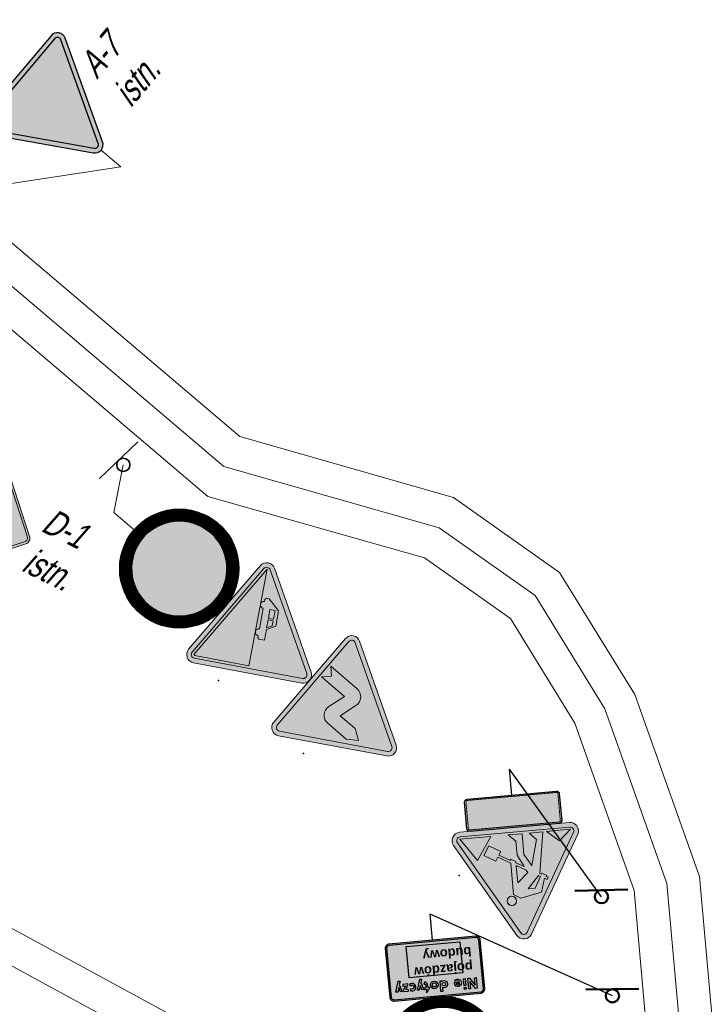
# Model space of a CAD drawing. Header units: metres. Extents: x 7599202 to 7605200, y 5484926 to 5487717.
# Tile 11 of 19: x 7603559 to 7603663, y 5485439 to 5485588. Entities that reach past the tile are written whole.
import ezdxf
from ezdxf.lldxf.tags import DXFTag

# ---------------------------------------------------------------- set-up
doc = ezdxf.new("R2010")
doc.units = ezdxf.units.M
doc.header["$MEASUREMENT"] = 0
doc.layers.get('0').update_dxf_attribs({"linetype": 'CONTINUOUS', "lineweight": 18})
for name, color, linetype, lineweight in [('0O', 7, 'CONTINUOUS', 18), ('0P', 7, 'CONTINUOUS', 35), ('1', 7, 'CONTINUOUS', 18)]:
    doc.layers.add(name, color=color, linetype=linetype, lineweight=lineweight)
doc.layers.add('_0', color=7, linetype='CONTINUOUS')
doc.layers.add('Znaki', color=7, linetype='CONTINUOUS')
doc.styles.add('ARIAL', font='ARIAL.TTF')
doc.styles.get("Standard").update_dxf_attribs({"font": 'IC-isocp.shx', "width": 0.75, "oblique": 15})
tags = doc.linetypes.add('DASHDOT', pattern=[1, 0.5, -0.25, 0, -0.25]).pattern_tags.tags
tags[10:11] = [DXFTag(74, 4), DXFTag(75, 0), DXFTag(340, '0'), DXFTag(46, 1.0), DXFTag(50, 0.0), DXFTag(44, 0.0), DXFTag(45, 0.0)]
tags[8:9] = [DXFTag(74, 4), DXFTag(75, 0), DXFTag(340, '0'), DXFTag(46, 1.0), DXFTag(50, 0.0), DXFTag(44, 0.0), DXFTag(45, 0.0)]
tags[6:7] = [DXFTag(74, 4), DXFTag(75, 0), DXFTag(340, '0'), DXFTag(46, 1.0), DXFTag(50, 0.0), DXFTag(44, 0.0), DXFTag(45, 0.0)]
tags[4:5] = [DXFTag(74, 4), DXFTag(75, 0), DXFTag(340, '0'), DXFTag(46, 1.0), DXFTag(50, 0.0), DXFTag(44, 0.0), DXFTag(45, 0.0)]

# ---------------------------------------------------------------- blocks, each defined once
blk = doc.blocks.new('A014')
h = blk.add_hatch(color=1)
h.dxf.hatch_style = 1
edge = h.paths.add_edge_path()
edge.add_line((-4.159, 0), (4.159, 0))
edge.add_arc((4.159, 0.63), 0.63, 270, 390)
edge.add_line((4.704, 0.945), (0.546, 8.148))
edge.add_arc((0, 7.833), 0.63, 30, 150)
edge.add_line((-0.546, 8.148), (-4.704, 0.945))
edge.add_arc((-4.159, 0.63), 0.63, 150, 270)
edge = h.paths.add_edge_path(flags=16)
edge.add_line((-4.159, 0.35), (4.159, 0.35))
edge.add_arc((4.159, 0.63), 0.28, 270, 390)
edge.add_line((4.401, 0.77), (0.242, 7.973))
edge.add_arc((0, 7.833), 0.28, 30, 150)
edge.add_line((-0.242, 7.973), (-4.401, 0.77))
edge.add_arc((-4.159, 0.63), 0.28, 150, 270)
h = blk.add_hatch(color=2)
h.dxf.hatch_style = 1
edge = h.paths.add_edge_path()
edge.add_line((-4.159, 0.35), (4.159, 0.35))
edge.add_arc((4.159, 0.63), 0.28, 270, 390)
edge.add_line((4.401, 0.77), (0.242, 7.973))
edge.add_arc((0, 7.833), 0.28, 30, 150)
edge.add_line((-0.242, 7.973), (-4.401, 0.77))
edge.add_arc((-4.159, 0.63), 0.28, 150, 270)
h.paths.add_polyline_path([(0.131, 4.2), (0.131, 2.879), (-0.593, 3.287), (-0.687, 3.473)], flags=0)
h.paths.add_polyline_path([(-1.475, 3.783), (-1.616, 3.862), (-1.145, 4.725), (-0.606, 4.725)], flags=0)
edge = h.paths.add_edge_path(flags=16)
edge.add_arc((0.7, 5.512), 0.35, 0, 180)
edge.add_arc((0.7, 5.512), 0.35, 180, 360)
h.paths.add_polyline_path([(0.525, 5.053), (0, 5.381), (-1.597, 5.049), (-1.911, 4.028), (-2.1, 4.134), (-2.186, 3.982), (-2.037, 3.898), (-2.1, 3.833), (-1.742, 3.632), (-1.7, 3.709), (-1.581, 3.641), (-2.1, 0.525), (-1.05, 0.525), (-1.575, 1.05), (-1.05, 2.975), (-0.525, 2.1), (-0.525, 0.525), (0.525, 0.525), (0, 1.05), (0, 2.1), (-0.454, 3.008), (0.131, 2.679), (0.131, 2.578), (0.525, 2.357), (0.525, 2.457), (1.37, 1.982), (1.202, 1.713), (2.072, 1.216), (2.508, 1.913), (1.638, 2.41), (1.463, 2.13), (0.525, 2.658)], flags=16)
h.paths.add_polyline_path([(3.019, 2.231), (1.837, 0.525), (4.2, 0.525)], flags=16)
h.paths.add_polyline_path([(-3.281, 1.312), (-4.2, 0.525), (-2.363, 0.525)], flags=16)
h = blk.add_hatch(color=7)
h.dxf.hatch_style = 1
edge = h.paths.add_edge_path()
edge.add_arc((0.7, 5.512), 0.35, 0, 180)
edge.add_arc((0.7, 5.512), 0.35, 180, 360)
h.paths.add_polyline_path([(0.525, 5.053), (0, 5.381), (-1.597, 5.049), (-1.911, 4.028), (-2.1, 4.134), (-2.186, 3.982), (-2.037, 3.898), (-2.1, 3.833), (-1.742, 3.632), (-1.7, 3.709), (-1.581, 3.641), (-2.1, 0.525), (-1.05, 0.525), (-1.575, 1.05), (-1.05, 2.975), (-0.525, 2.1), (-0.525, 0.525), (0.525, 0.525), (0, 1.05), (0, 2.1), (-0.454, 3.008), (0.131, 2.679), (0.131, 2.578), (0.525, 2.357), (0.525, 2.457), (1.37, 1.982), (1.202, 1.713), (2.072, 1.216), (2.508, 1.913), (1.638, 2.41), (1.463, 2.13), (0.525, 2.658)])
h.paths.add_polyline_path([(3.019, 2.231), (1.837, 0.525), (4.2, 0.525)])
h.paths.add_polyline_path([(-3.281, 1.312), (-4.2, 0.525), (-2.363, 0.525)])
h.paths.add_polyline_path([(-1.475, 3.783), (-1.616, 3.862), (-1.145, 4.725), (-0.606, 4.725)], flags=16)
h.paths.add_polyline_path([(0.131, 4.2), (0.131, 2.879), (-0.593, 3.287), (-0.687, 3.473)], flags=16)
h = blk.add_hatch(color=2)
h.dxf.hatch_style = 1
h.paths.add_polyline_path([(-1.475, 3.783), (-1.616, 3.862), (-1.145, 4.725), (-0.606, 4.725)])
h.paths.add_polyline_path([(0.131, 4.2), (0.131, 2.879), (-0.593, 3.287), (-0.687, 3.473)])
at = {"color": 1, "elevation": 2}
blk.add_lwpolyline([(-4.159, 0), (4.159, 0, 0.57735), (4.704, 0.945), (0.546, 8.148, 0.57735), (-0.546, 8.148), (-4.704, 0.945, 0.57735)], format="xyb", close=True, dxfattribs=at)
at = {"color": 2, "elevation": 2}
for points in [[(-4.159, 0.35), (4.159, 0.35, 0.57735), (4.401, 0.77), (0.242, 7.973, 0.57735), (-0.242, 7.973), (-4.401, 0.77, 0.57735)], [(1.05, 5.512, -1), (0.35, 5.512, -1)]]:
    blk.add_lwpolyline(points, format="xyb", close=True, dxfattribs=at)
at = {"color": 7, "elevation": 2}
for points in [[(-2.037, 3.898), (-2.186, 3.982), (-2.1, 4.134), (-1.911, 4.028), (-1.597, 5.049), (0, 5.381), (0.525, 5.053), (0.525, 2.658), (1.463, 2.13), (1.638, 2.41), (2.508, 1.913), (2.072, 1.216), (1.202, 1.713), (1.37, 1.982), (0.525, 2.457), (0.525, 2.357), (0.131, 2.578), (0.131, 2.679), (-0.454, 3.008), (0, 2.1), (0, 1.05), (0.525, 0.525), (-0.525, 0.525), (-0.525, 2.1), (-1.05, 2.975), (-1.575, 1.05), (-1.05, 0.525), (-2.1, 0.525), (-1.581, 3.641), (-1.7, 3.709), (-1.742, 3.632), (-2.1, 3.833)], [(0.525, 5.053), (0, 5.381), (-1.597, 5.049), (-1.911, 4.028), (-2.1, 4.134), (-2.186, 3.982), (-2.037, 3.898), (-2.1, 3.833), (-1.742, 3.632), (-1.7, 3.709), (-1.581, 3.641), (-2.1, 0.525), (-1.05, 0.525), (-1.575, 1.05), (-1.05, 2.975), (-0.525, 2.1), (-0.525, 0.525), (0.525, 0.525), (0, 1.05), (0, 2.1), (-0.454, 3.008), (0.131, 2.679), (0.131, 2.578), (0.525, 2.357), (0.525, 2.457), (1.37, 1.982), (1.202, 1.713), (2.072, 1.216), (2.508, 1.913), (1.638, 2.41), (1.463, 2.13), (0.525, 2.658)], [(-1.475, 3.783), (-0.606, 4.725), (-1.145, 4.725), (-1.616, 3.862)], [(-1.475, 3.783), (-1.616, 3.862), (-1.145, 4.725), (-0.606, 4.725)], [(-0.687, 3.473), (0.131, 4.2), (0.131, 2.879), (-0.593, 3.287)], [(0.131, 4.2), (0.131, 2.879), (-0.593, 3.287), (-0.687, 3.473)], [(1.837, 0.525), (3.019, 2.231), (4.2, 0.525)], [(3.019, 2.231), (1.837, 0.525), (4.2, 0.525)], [(-4.2, 0.525), (-3.281, 1.312), (-2.363, 0.525)], [(-3.281, 1.312), (-4.2, 0.525), (-2.363, 0.525)]]:
    blk.add_lwpolyline(points, close=True, dxfattribs=at)
at = {"color": 2, "elevation": 2}
for points in [[(0, 5.381), (0.525, 5.053), (0.525, 2.658), (1.463, 2.13), (1.638, 2.41), (2.508, 1.913), (2.072, 1.216), (1.202, 1.713), (1.37, 1.982), (0.525, 2.457), (0.525, 2.357), (0.131, 2.578), (0.131, 2.679), (-0.454, 3.008), (0, 2.1), (0, 1.05), (0.525, 0.525), (-0.525, 0.525), (-0.525, 2.1), (-1.05, 2.975), (-1.575, 1.05), (-1.05, 0.525), (-2.1, 0.525), (-1.581, 3.641), (-1.7, 3.709), (-1.742, 3.632), (-2.1, 3.833), (-2.037, 3.898), (-2.186, 3.982), (-2.1, 4.134), (-1.911, 4.028), (-1.597, 5.049)], [(-0.606, 4.725), (-1.475, 3.783), (-1.616, 3.862), (-1.145, 4.725)], [(0.131, 4.2), (0.131, 2.879), (-0.593, 3.287), (-0.687, 3.473)], [(3.019, 2.231), (4.2, 0.525), (1.837, 0.525)], [(-3.281, 1.312), (-2.363, 0.525), (-4.2, 0.525)]]:
    blk.add_lwpolyline(points, close=True, dxfattribs=at)
at = {"color": 7, "elevation": 2}
blk.add_lwpolyline([(1.05, 5.512, 1), (0.35, 5.512, 1)], format="xyb", close=True, dxfattribs=at)
at = {"color": 7}
blk.add_circle((0.7, 5.512, 2), 0.35, dxfattribs=at)
blk = doc.blocks.new('A-14')
at = {"layer": '_0'}
blk.add_point((4.5, 3.25, 2), dxfattribs=at)
blk.add_blockref('A014', (0, 0))
blk = doc.blocks.new('A07')
h = blk.add_hatch(color=1)
h.dxf.hatch_style = 1
edge = h.paths.add_edge_path()
edge.add_line((4.159, 8.463), (-4.159, 8.463))
edge.add_arc((-4.159, 7.833), 0.63, 90, 210)
edge.add_line((-4.704, 7.518), (-0.546, 0.315))
edge.add_arc((0, 0.63), 0.63, 210, 330)
edge.add_line((0.546, 0.315), (4.704, 7.518))
edge.add_arc((4.159, 7.833), 0.63, 330, 450)
edge = h.paths.add_edge_path(flags=16)
edge.add_line((4.159, 8.113), (-4.159, 8.113))
edge.add_arc((-4.159, 7.833), 0.28, 90, 210)
edge.add_line((-4.401, 7.693), (-0.242, 0.49))
edge.add_arc((0, 0.63), 0.28, 210, 330)
edge.add_line((0.242, 0.49), (4.401, 7.693))
edge.add_arc((4.159, 7.833), 0.28, 330, 450)
h = blk.add_hatch(color=2)
h.dxf.hatch_style = 1
edge = h.paths.add_edge_path()
edge.add_line((4.159, 8.113), (-4.159, 8.113))
edge.add_arc((-4.159, 7.833), 0.28, 90, 210)
edge.add_line((-4.401, 7.693), (-0.242, 0.49))
edge.add_arc((0, 0.63), 0.28, 210, 330)
edge.add_line((0.242, 0.49), (4.401, 7.693))
edge.add_arc((4.159, 7.833), 0.28, 330, 450)
at = {"color": 1, "elevation": 2}
blk.add_lwpolyline([(4.159, 8.463), (-4.159, 8.463, 0.57735), (-4.704, 7.518), (-0.546, 0.315, 0.57735), (0.546, 0.315), (4.704, 7.518, 0.57735)], format="xyb", close=True, dxfattribs=at)
at = {"color": 2, "elevation": 2}
blk.add_lwpolyline([(4.159, 8.113), (-4.159, 8.113, 0.57735), (-4.401, 7.693), (-0.242, 0.49, 0.57735), (0.242, 0.49), (4.401, 7.693, 0.57735)], format="xyb", close=True, dxfattribs=at)
blk = doc.blocks.new('A03')
h = blk.add_hatch(color=1)
edge = h.paths.add_edge_path()
edge.add_line((-4.159, 0), (4.159, 0))
edge.add_arc((4.159, 0.63), 0.63, 270, 390)
edge.add_line((4.704, 0.945), (0.546, 8.148))
edge.add_arc((0, 7.833), 0.63, 30, 150)
edge.add_line((-0.546, 8.148), (-4.704, 0.945))
edge.add_arc((-4.159, 0.63), 0.63, 150, 270)
edge = h.paths.add_edge_path(flags=16)
edge.add_line((-4.159, 0.35), (4.159, 0.35))
edge.add_arc((4.159, 0.63), 0.28, 270, 390)
edge.add_line((4.401, 0.77), (0.242, 7.973))
edge.add_arc((0, 7.833), 0.28, 30, 150)
edge.add_line((-0.242, 7.973), (-4.401, 0.77))
edge.add_arc((-4.159, 0.63), 0.28, 150, 270)
h = blk.add_hatch(color=2)
h.dxf.hatch_style = 1
edge = h.paths.add_edge_path()
edge.add_line((-4.159, 0.35), (4.159, 0.35))
edge.add_arc((4.159, 0.63), 0.28, 270, 390)
edge.add_line((4.401, 0.77), (0.242, 7.973))
edge.add_arc((0, 7.833), 0.28, 30, 150)
edge.add_line((-0.242, 7.973), (-4.401, 0.77))
edge.add_arc((-4.159, 0.63), 0.28, 150, 270)
edge = h.paths.add_edge_path(flags=16)
edge.add_line((1.575, 4.987), (1.05, 5.775))
edge.add_line((1.05, 5.775), (0.525, 4.987))
edge.add_line((0.525, 4.987), (0.525, 3.5))
edge.add_line((0.525, 3.5), (-0.824, 3.904))
edge.add_arc((-1.05, 3.15), 0.787, 73.31346, 180)
edge.add_line((-1.837, 3.15), (-1.837, 0.525))
edge.add_line((-1.837, 0.525), (-1.312, 1.05))
edge.add_line((-1.312, 1.05), (-0.787, 0.525))
edge.add_line((-0.787, 0.525), (-0.787, 2.8))
edge.add_line((-0.787, 2.8), (0.561, 2.396))
edge.add_arc((0.788, 3.15), 0.787, 253.31346, 360)
edge.add_line((1.575, 3.15), (1.575, 4.987))
h = blk.add_hatch(color=7)
h.dxf.hatch_style = 1
edge = h.paths.add_edge_path()
edge.add_line((1.575, 4.987), (1.05, 5.775))
edge.add_line((1.05, 5.775), (0.525, 4.987))
edge.add_line((0.525, 4.987), (0.525, 3.5))
edge.add_line((0.525, 3.5), (-0.824, 3.904))
edge.add_arc((-1.05, 3.15), 0.787, 73.31346, 180)
edge.add_line((-1.837, 3.15), (-1.837, 0.525))
edge.add_line((-1.837, 0.525), (-1.312, 1.05))
edge.add_line((-1.312, 1.05), (-0.787, 0.525))
edge.add_line((-0.787, 0.525), (-0.787, 2.8))
edge.add_line((-0.787, 2.8), (0.561, 2.396))
edge.add_arc((0.788, 3.15), 0.787, 253.31346, 360)
edge.add_line((1.575, 3.15), (1.575, 4.987))
at = {"color": 1, "elevation": 2}
blk.add_lwpolyline([(-4.159, 0), (4.159, 0, 0.57735), (4.704, 0.945), (0.546, 8.148, 0.57735), (-0.546, 8.148), (-4.704, 0.945, 0.57735)], format="xyb", close=True, dxfattribs=at)
at = {"color": 2, "elevation": 2}
for points in [[(-4.159, 0.35), (4.159, 0.35, 0.57735), (4.401, 0.77), (0.242, 7.973, 0.57735), (-0.242, 7.973), (-4.401, 0.77, 0.57735)], [(0.525, 4.987), (1.05, 5.775), (1.575, 4.987), (1.575, 3.15, -0.502327), (0.561, 2.396), (-0.787, 2.8), (-0.787, 0.525), (-1.312, 1.05), (-1.837, 0.525), (-1.837, 3.15, -0.502327), (-0.824, 3.904), (0.525, 3.5)]]:
    blk.add_lwpolyline(points, format="xyb", close=True, dxfattribs=at)
at = {"color": 7, "elevation": 2}
for points in [[(-1.312, 1.05), (-0.787, 0.525), (-0.787, 2.8), (0.561, 2.396, 0.502327), (1.575, 3.15), (1.575, 4.987), (1.05, 5.775), (0.525, 4.987), (0.525, 3.5), (-0.824, 3.904, 0.502327), (-1.837, 3.15), (-1.837, 0.525)], [(1.575, 4.987), (1.05, 5.775), (0.525, 4.987), (0.525, 3.5), (-0.824, 3.904, 0.502327), (-1.837, 3.15), (-1.837, 0.525), (-1.312, 1.05), (-0.787, 0.525), (-0.787, 2.8), (0.561, 2.396, 0.502327), (1.575, 3.15)]]:
    blk.add_lwpolyline(points, format="xyb", close=True, dxfattribs=at)
blk = doc.blocks.new('A-3')
at = {"layer": '_0'}
blk.add_point((4.5, 3.25, 2), dxfattribs=at)
at = {"color": 7}
blk.add_blockref('A03', (0, 0), dxfattribs=at)
blk = doc.blocks.new('A023')
h = blk.add_hatch(color=1)
h.dxf.hatch_style = 1
edge = h.paths.add_edge_path()
edge.add_line((-4.159, 0), (4.159, 0))
edge.add_arc((4.159, 0.63), 0.63, 270, 390)
edge.add_line((4.704, 0.945), (0.546, 8.148))
edge.add_arc((0, 7.833), 0.63, 30, 150)
edge.add_line((-0.546, 8.148), (-4.704, 0.945))
edge.add_arc((-4.159, 0.63), 0.63, 150, 270)
edge = h.paths.add_edge_path(flags=16)
edge.add_line((-4.159, 0.35), (4.159, 0.35))
edge.add_arc((4.159, 0.63), 0.28, 270, 390)
edge.add_line((4.401, 0.77), (0.242, 7.973))
edge.add_arc((0, 7.833), 0.28, 30, 150)
edge.add_line((-0.242, 7.973), (-4.401, 0.77))
edge.add_arc((-4.159, 0.63), 0.28, 150, 270)
h = blk.add_hatch(color=2)
h.dxf.hatch_style = 1
edge = h.paths.add_edge_path()
edge.add_line((-4.159, 0.35), (4.159, 0.35))
edge.add_arc((4.159, 0.63), 0.28, 270, 390)
edge.add_line((4.401, 0.77), (0.242, 7.973))
edge.add_arc((0, 7.833), 0.28, 30, 150)
edge.add_line((-0.242, 7.973), (-4.401, 0.77))
edge.add_arc((-4.159, 0.63), 0.28, 150, 270)
edge = h.paths.add_edge_path(flags=16)
edge.add_line((-2.581, 1.951), (-2.437, 1.913))
edge.add_line((-2.437, 1.913), (-2.302, 1.993))
edge.add_arc((-2.082, 2.137), 0.263, 213.26016, 387.46835)
edge.add_line((-1.849, 2.258), (-0.49, 3.054))
edge.add_arc((-0.263, 3.187), 0.262, 210.36425, 390.36425)
edge.add_line((-0.037, 3.32), (0.099, 3.399))
edge.add_line((0.099, 3.399), (0.137, 3.543))
edge.add_line((0.137, 3.543), (-0.075, 3.905))
edge.add_line((-0.075, 3.905), (-0.787, 3.488))
edge.add_line((-0.787, 3.488), (-1.443, 3.865))
edge.add_line((-1.443, 3.865), (-2.466, 3.266))
edge.add_line((-2.466, 3.266), (-2.687, 2.132))
edge.add_line((-2.687, 2.132), (-2.581, 1.951))
edge = h.paths.add_edge_path(flags=16)
edge.add_line((-4.28, 0.56), (2.14, 4.267))
edge.add_line((2.14, 4.267), (4.219, 0.665))
edge.add_arc((4.159, 0.63), 0.07, -90, 30, ccw=False)
edge.add_line((4.159, 0.56), (-4.28, 0.56))
h = blk.add_hatch(color=7)
h.dxf.hatch_style = 1
edge = h.paths.add_edge_path(flags=17)
edge.add_line((-2.581, 1.951), (-2.437, 1.913))
edge.add_line((-2.437, 1.913), (-2.302, 1.993))
edge.add_arc((-2.082, 2.137), 0.263, 213.26016, 387.46835)
edge.add_line((-1.849, 2.258), (-0.49, 3.054))
edge.add_arc((-0.263, 3.187), 0.262, 210.36425, 390.36425)
edge.add_line((-0.037, 3.32), (0.099, 3.399))
edge.add_line((0.099, 3.399), (0.137, 3.543))
edge.add_line((0.137, 3.543), (-0.075, 3.905))
edge.add_line((-0.075, 3.905), (-0.787, 3.488))
edge.add_line((-0.787, 3.488), (-1.443, 3.865))
edge.add_line((-1.443, 3.865), (-2.466, 3.266))
edge.add_line((-2.466, 3.266), (-2.687, 2.132))
edge.add_line((-2.687, 2.132), (-2.581, 1.951))
edge = h.paths.add_edge_path()
edge.add_line((-4.28, 0.56), (2.14, 4.267))
edge.add_line((2.14, 4.267), (4.219, 0.665))
edge.add_arc((4.159, 0.63), 0.07, -90, 30, ccw=False)
edge.add_line((4.159, 0.56), (-4.28, 0.56))
h.paths.add_polyline_path([(-1.434, 3.109), (-1.633, 3.449), (-1.285, 3.653), (-0.892, 3.427)], flags=16)
h.paths.add_polyline_path([(-1.525, 3.056), (-2.114, 2.711), (-2.313, 3.051), (-1.724, 3.396)], flags=16)
h = blk.add_hatch(color=2)
h.dxf.hatch_style = 1
h.paths.add_polyline_path([(-1.525, 3.056), (-2.114, 2.711), (-2.313, 3.051), (-1.724, 3.396)])
h.paths.add_polyline_path([(-1.434, 3.109), (-1.633, 3.449), (-1.285, 3.653), (-0.892, 3.427)])
at = {"color": 1, "elevation": 2}
blk.add_lwpolyline([(-4.159, 0), (4.159, 0, 0.57735), (4.704, 0.945), (0.546, 8.148, 0.57735), (-0.546, 8.148), (-4.704, 0.945, 0.57735)], format="xyb", close=True, dxfattribs=at)
at = {"color": 2, "elevation": 2}
blk.add_lwpolyline([(-4.159, 0.35), (4.159, 0.35, 0.57735), (4.401, 0.77), (0.242, 7.973, 0.57735), (-0.242, 7.973), (-4.401, 0.77, 0.57735)], format="xyb", close=True, dxfattribs=at)
at = {"color": 7, "elevation": 2}
for points in [[(-4.28, 0.56), (2.14, 4.267), (4.219, 0.665, -0.57735), (4.159, 0.56)], [(-2.581, 1.951), (-2.437, 1.913), (-2.302, 1.993, 0.950692), (-1.849, 2.258), (-0.49, 3.054, 1), (-0.037, 3.32), (0.099, 3.399), (0.137, 3.543), (-0.075, 3.905), (-0.787, 3.488), (-1.443, 3.865), (-2.466, 3.266), (-2.687, 2.132)]]:
    blk.add_lwpolyline(points, format="xyb", close=True, dxfattribs=at)
for points in [[(-1.525, 3.056), (-1.724, 3.396), (-2.313, 3.051), (-2.114, 2.711)], [(-1.525, 3.056), (-2.114, 2.711), (-2.313, 3.051), (-1.724, 3.396)], [(-1.633, 3.449), (-1.434, 3.109), (-0.892, 3.427), (-1.285, 3.653)], [(-1.434, 3.109), (-1.633, 3.449), (-1.285, 3.653), (-0.892, 3.427)]]:
    blk.add_lwpolyline(points, close=True, dxfattribs=at)
at = {"color": 2, "elevation": 2}
for points in [[(-1.724, 3.396), (-1.525, 3.056), (-2.114, 2.711), (-2.313, 3.051)], [(-0.892, 3.427), (-1.434, 3.109), (-1.633, 3.449), (-1.285, 3.653)]]:
    blk.add_lwpolyline(points, close=True, dxfattribs=at)
blk = doc.blocks.new('A-23')
at = {"layer": '_0'}
blk.add_point((4.5, 3.25, 2), dxfattribs=at)
at = {"color": 7}
blk.add_blockref('A023', (0, 0), dxfattribs=at)
blk = doc.blocks.new('D01')
h = blk.add_hatch(color=7)
edge = h.paths.add_edge_path()
edge.add_line((-0.318, 0.132), (-6.046, 5.859))
edge.add_arc((-5.728, 6.178), 0.45, 135, 225, ccw=False)
edge.add_line((-6.046, 6.496), (-0.318, 12.223))
edge.add_arc((0, 11.905), 0.45, 45, 135, ccw=False)
edge.add_line((0.318, 12.223), (6.046, 6.496))
edge.add_arc((5.728, 6.178), 0.45, -45, 45, ccw=False)
edge.add_line((6.046, 5.859), (0.318, 0.132))
edge.add_arc((0, 0.45), 0.45, 225, 315, ccw=False)
edge = h.paths.add_edge_path(flags=16)
edge.add_line((-0.191, 0.259), (-5.918, 5.987))
edge.add_arc((-5.728, 6.178), 0.27, 135, 225, ccw=False)
edge.add_line((-5.918, 6.368), (-0.191, 12.096))
edge.add_arc((0, 11.905), 0.27, 45, 135, ccw=False)
edge.add_line((0.191, 12.096), (5.918, 6.368))
edge.add_arc((5.728, 6.178), 0.27, -45, 45, ccw=False)
edge.add_line((5.918, 5.987), (0.191, 0.259))
edge.add_arc((0, 0.45), 0.27, 225, 315, ccw=False)
h = blk.add_hatch(color=9)
h.dxf.hatch_style = 1
h.paths.add_polyline_path([(0.191, 12.096, 0.414214), (-0.191, 12.096), (-5.918, 6.368, 0.414214), (-5.918, 5.987), (-0.191, 0.259, 0.414214), (0.191, 0.259), (5.918, 5.987, 0.414214), (5.918, 6.368)])
h.paths.add_polyline_path([(3.882, 6.178), (0, 2.296), (-3.882, 6.178), (0, 10.06)], flags=16)
h.paths.add_polyline_path([(3.684, 6.178), (0, 2.494), (-3.684, 6.178), (0, 9.862)], flags=0)
h = blk.add_hatch(color=2)
h.dxf.hatch_style = 1
h.paths.add_polyline_path([(-3.684, 6.178), (0, 2.494), (3.684, 6.178), (0, 9.862)])
at = {"color": 7, "elevation": 2}
for points in [[(-0.318, 0.132), (-6.046, 5.859, -0.414214), (-6.046, 6.496), (-0.318, 12.223, -0.414214), (0.318, 12.223), (6.046, 6.496, -0.414214), (6.046, 5.859), (0.318, 0.132, -0.414214)], [(-0.191, 0.259), (-5.918, 5.987, -0.414214), (-5.918, 6.368), (-0.191, 12.096, -0.414214), (0.191, 12.096), (5.918, 6.368, -0.414214), (5.918, 5.987), (0.191, 0.259, -0.414214)]]:
    blk.add_lwpolyline(points, format="xyb", close=True, dxfattribs=at)
at = {"color": 7, "const_width": 0.045, "elevation": 2}
blk.add_lwpolyline([(0, 2.296), (-3.882, 6.178), (0, 10.06), (3.882, 6.178)], close=True, dxfattribs=at)
at = {"color": 2, "const_width": 0.235, "elevation": 2}
blk.add_lwpolyline([(0, 2.494), (-3.684, 6.178), (0, 9.862), (3.684, 6.178)], close=True, dxfattribs=at)
at = {"invisible_edges": 15}
blk.add_3dface([(0, -0.186, 1), (6.364, 6.178, 1), (0, 12.542, 1), (-6.364, 6.178, 1)], dxfattribs=at)
blk = doc.blocks.new('D-1')
at = {"layer": '_0'}
blk.add_point((7.2, 5.278, 2), dxfattribs=at)
at = {"color": 9}
blk.add_blockref('D01', (0, 0), dxfattribs=at)

msp = doc.modelspace()

# ---------------------------------------------------------------- hatches: boundary and pattern name
at = {"layer": 'Znaki'}
for color, points in [(9, [(7603578.61, 5485499.26, 1), (7603588.03, 5485510.15, 1)]), (2, [(7603626.62, 5485469.45), (7603626.98, 5485465.41, 0.414214), (7603627.21, 5485465.22), (7603640.68, 5485466.42, 0.414214), (7603640.87, 5485466.65), (7603640.51, 5485470.7, 0.414214), (7603640.28, 5485470.89), (7603626.81, 5485469.68, 0.414214)]), (9, [(7603626.13, 5485443.62), (7603625.69, 5485448.34), (7603617.59, 5485447.59), (7603618.03, 5485442.87)])]:
    msp.add_hatch(color=color, dxfattribs=at).paths.add_polyline_path(points)
h = msp.add_hatch(color=7, dxfattribs=at)
h.paths.add_polyline_path([(7603626.41, 5485469.43), (7603626.77, 5485465.39, 0.414214), (7603627.23, 5485465.01), (7603640.7, 5485466.21, 0.414214), (7603641.08, 5485466.67), (7603640.72, 5485470.71, 0.414214), (7603640.26, 5485471.09), (7603626.79, 5485469.89, 0.414214)])
h.paths.add_polyline_path([(7603626.62, 5485469.45), (7603626.98, 5485465.41, 0.414214), (7603627.21, 5485465.22), (7603640.68, 5485466.42, 0.414214), (7603640.87, 5485466.65), (7603640.51, 5485470.7, 0.414214), (7603640.28, 5485470.89), (7603626.81, 5485469.68, 0.414214)], flags=16)
h = msp.add_hatch(color=7, dxfattribs=at)
h.paths.add_polyline_path([(7603628.77, 5485448.65, 0.414214), (7603628.12, 5485449.19), (7603614.98, 5485447.97, 0.414214), (7603614.44, 5485447.32), (7603615.12, 5485439.91, 0.414214), (7603615.77, 5485439.37), (7603628.92, 5485440.59, 0.414214), (7603629.46, 5485441.24)])
h.paths.add_polyline_path([(7603629.26, 5485441.22, -0.414214), (7603628.9, 5485440.78), (7603615.76, 5485439.57, -0.414214), (7603615.32, 5485439.93), (7603614.63, 5485447.34, -0.414214), (7603615, 5485447.77), (7603628.14, 5485448.99, -0.414214), (7603628.57, 5485448.63)], flags=16)
h.paths.add_polyline_path([(7603628.18, 5485442.93), (7603628.33, 5485441.31), (7603628.06, 5485441.29), (7603627.22, 5485442.34), (7603627.32, 5485441.22), (7603627.05, 5485441.2), (7603626.9, 5485442.81), (7603627.17, 5485442.83), (7603628.02, 5485441.78), (7603627.91, 5485442.9)], flags=0)
h.paths.add_polyline_path([(7603626.5, 5485442.77), (7603626.6, 5485441.7), (7603626.33, 5485441.67), (7603626.23, 5485442.75)], flags=0)
h.paths.add_polyline_path([(7603623.46, 5485445.41), (7603623.27, 5485444.4), (7603623.67, 5485444.01), (7603623.6, 5485443.59), (7603622.85, 5485443.72), (7603622.89, 5485443.93), (7603623.43, 5485443.84), (7603623.44, 5485443.94), (7603623.04, 5485444.33), (7603623.14, 5485444.81), (7603620.84, 5485444.6), (7603620.79, 5485444.39), (7603621.39, 5485444.23), (7603621.41, 5485443.91), (7603619.87, 5485443.77), (7603620.5, 5485444.47), (7603620.59, 5485444.44), (7603620.62, 5485444.58), (7603620.24, 5485445.11, -2.894566), (7603620.84, 5485446.7), (7603620.86, 5485446.7, -0.68555), (7603621.47, 5485446.85, -0.160816), (7603621.53, 5485446.64, -0.072051), (7603621.52, 5485446.55), (7603623.25, 5485445.41), (7603623.27, 5485445.51, -25.084304)], flags=0)
h.paths.add_polyline_path([(7603623.5, 5485445.62), (7603623.62, 5485446.25), (7603623.92, 5485446.52, 3), (7603623.78, 5485446.68), (7603623.43, 5485446.36), (7603623.31, 5485445.73, -20.906849)], flags=0)
h.paths.add_polyline_path([(7603624.93, 5485441.76), (7603624.9, 5485442.18), (7603625.65, 5485442.25, 0.341647), (7603625.32, 5485442.42), (7603624.95, 5485442.36), (7603625.06, 5485442.64), (7603625.24, 5485442.68, -1.801643)], flags=0)
h.paths.add_polyline_path([(7603626.63, 5485441.43), (7603626.65, 5485441.16), (7603626.38, 5485441.13), (7603626.36, 5485441.4)], flags=0)
h.paths.add_polyline_path([(7603625.67, 5485442.05, -0.707107), (7603625.1, 5485442)], flags=0)
h.paths.add_polyline_path([(7603623.2, 5485445.18), (7603623.18, 5485445.03), (7603620.88, 5485444.82), (7603621.1, 5485445.85), (7603621.53, 5485445.89), (7603621.51, 5485446.1), (7603621.15, 5485446.06), (7603621.2, 5485446.32, 0.147212), (7603621.39, 5485446.38)], flags=0)
h.paths.add_polyline_path([(7603623.06, 5485441.44), (7603623.11, 5485440.83), (7603622.84, 5485440.81), (7603622.7, 5485442.42), (7603622.96, 5485442.44), (7603622.97, 5485442.37, -1.732051)], flags=0)
h.paths.add_polyline_path([(7603623.55, 5485441.96, -1), (7603623.01, 5485441.91, -1)], flags=0)
h.paths.add_polyline_path([(7603622.4, 5485441.86, -1), (7603621.26, 5485441.76, -1)], flags=0)
h.paths.add_polyline_path([(7603622.13, 5485441.84, -1), (7603621.53, 5485441.78, -1)], flags=0)
h.paths.add_polyline_path([(7603621.35, 5485447.31), (7603620.93, 5485447.27), (7603620.91, 5485447.48), (7603621.33, 5485447.52)], flags=0)
h.paths.add_polyline_path([(7603621, 5485446.38), (7603620.68, 5485444.86), (7603620.41, 5485445.23, 0.261354), (7603620.89, 5485446.49, -0.916449), (7603620.9, 5485446.49, 0.113984)], flags=0)
h.paths.add_polyline_path([(7603620.29, 5485445.4), (7603619.78, 5485446.1, 0.120219), (7603619.84, 5485446.24), (7603620.68, 5485446.44, -0.253628)], flags=0)
h.paths.add_polyline_path([(7603620.64, 5485446.65), (7603619.8, 5485446.45, 2.019784), (7603619.61, 5485445.98), (7603620.11, 5485445.28, -2.832103)], flags=0)
h.paths.add_polyline_path([(7603621.06, 5485441.47), (7603621.09, 5485441.2), (7603620.89, 5485441.18), (7603620.91, 5485440.91), (7603620.67, 5485440.62), (7603620.62, 5485441.16), (7603620.42, 5485441.14), (7603620.39, 5485441.41), (7603620.59, 5485441.42), (7603620.55, 5485441.83, 0.414214), (7603620.41, 5485441.95), (7603620.27, 5485441.94), (7603620.38, 5485442.22, -0.414214), (7603620.82, 5485441.85), (7603620.86, 5485441.45)], flags=0)
h.paths.add_polyline_path([(7603619.92, 5485442.7), (7603619.8, 5485442.15), (7603620.24, 5485441.11), (7603619.97, 5485441.08), (7603619.71, 5485441.71), (7603619.57, 5485441.04), (7603619.3, 5485441.02), (7603619.65, 5485442.68)], flags=0)
h.paths.add_polyline_path([(7603618.19, 5485440.97), (7603618.27, 5485441.24, 2.641047), (7603618.22, 5485441.64), (7603618.07, 5485441.88, -2.008854)], flags=0)
h.paths.add_polyline_path([(7603617.82, 5485441.97), (7603617.83, 5485441.84), (7603617.52, 5485441.13), (7603617.89, 5485441.16), (7603617.92, 5485440.89), (7603617.18, 5485440.82), (7603617.16, 5485440.95), (7603617.47, 5485441.66), (7603617.1, 5485441.63), (7603617.08, 5485441.9)], flags=0)
h.paths.add_polyline_path([(7603616.67, 5485442.4), (7603616.55, 5485441.85), (7603616.99, 5485440.81), (7603616.72, 5485440.78), (7603616.46, 5485441.41), (7603616.32, 5485440.74), (7603616.05, 5485440.72), (7603616.4, 5485442.38)], flags=0)
h = msp.add_hatch(color=9, dxfattribs=at)
h.paths.add_polyline_path([(7603615.32, 5485439.93, 0.414214), (7603615.76, 5485439.57), (7603628.9, 5485440.78, 0.414214), (7603629.26, 5485441.22), (7603628.57, 5485448.63, 0.414214), (7603628.14, 5485448.99), (7603615, 5485447.77, 0.414214), (7603614.63, 5485447.34)])
h.paths.add_polyline_path([(7603620.84, 5485446.7), (7603620.86, 5485446.7, -0.68555), (7603621.47, 5485446.85, -0.160816), (7603621.53, 5485446.64, -0.072051), (7603621.52, 5485446.55), (7603623.25, 5485445.41), (7603623.27, 5485445.51, -25.084304), (7603623.46, 5485445.41), (7603623.27, 5485444.4), (7603623.67, 5485444.01), (7603623.6, 5485443.59), (7603622.85, 5485443.72), (7603622.89, 5485443.93), (7603623.43, 5485443.84), (7603623.44, 5485443.94), (7603623.04, 5485444.33), (7603623.14, 5485444.81), (7603620.84, 5485444.6), (7603620.79, 5485444.39), (7603621.39, 5485444.23), (7603621.41, 5485443.91), (7603619.87, 5485443.77), (7603620.5, 5485444.47), (7603620.59, 5485444.44), (7603620.62, 5485444.58), (7603620.24, 5485445.11, -2.894566)], flags=16)
h.paths.add_polyline_path([(7603620.64, 5485446.65), (7603619.8, 5485446.45, 2.019784), (7603619.61, 5485445.98), (7603620.11, 5485445.28, -2.832103)], flags=0)
h.paths.add_polyline_path([(7603616.67, 5485442.4), (7603616.55, 5485441.85), (7603616.99, 5485440.81), (7603616.72, 5485440.78), (7603616.46, 5485441.41), (7603616.32, 5485440.74), (7603616.05, 5485440.72), (7603616.4, 5485442.38)], flags=16)
h.paths.add_polyline_path([(7603619.78, 5485446.1, 0.120219), (7603619.84, 5485446.24), (7603620.68, 5485446.44, -0.253628), (7603620.29, 5485445.4)], flags=0)
h.paths.add_polyline_path([(7603617.82, 5485441.97), (7603617.83, 5485441.84), (7603617.52, 5485441.13), (7603617.89, 5485441.16), (7603617.92, 5485440.89), (7603617.18, 5485440.82), (7603617.16, 5485440.95), (7603617.47, 5485441.66), (7603617.1, 5485441.63), (7603617.08, 5485441.9)], flags=16)
h.paths.add_polyline_path([(7603618.19, 5485440.97), (7603618.27, 5485441.24, 2.641047), (7603618.22, 5485441.64), (7603618.07, 5485441.88, -2.008854)], flags=16)
h.paths.add_polyline_path([(7603620.41, 5485445.23, 0.261354), (7603620.89, 5485446.49, -0.916449), (7603620.9, 5485446.49, 0.113984), (7603621, 5485446.38), (7603620.68, 5485444.86)], flags=0)
h.paths.add_polyline_path([(7603619.65, 5485442.68), (7603619.92, 5485442.7), (7603619.8, 5485442.15), (7603620.24, 5485441.11), (7603619.97, 5485441.08), (7603619.71, 5485441.71), (7603619.57, 5485441.04), (7603619.3, 5485441.02)], flags=16)
h.paths.add_polyline_path([(7603620.88, 5485444.82), (7603621.1, 5485445.85), (7603621.53, 5485445.89), (7603621.51, 5485446.1), (7603621.15, 5485446.06), (7603621.2, 5485446.32, 0.147212), (7603621.39, 5485446.38), (7603623.2, 5485445.18), (7603623.18, 5485445.03)], flags=0)
h.paths.add_polyline_path([(7603620.38, 5485442.22, -0.414214), (7603620.82, 5485441.85), (7603620.86, 5485441.45), (7603621.06, 5485441.47), (7603621.09, 5485441.2), (7603620.89, 5485441.18), (7603620.91, 5485440.91), (7603620.67, 5485440.62), (7603620.62, 5485441.16), (7603620.42, 5485441.14), (7603620.39, 5485441.41), (7603620.59, 5485441.42), (7603620.55, 5485441.83, 0.414214), (7603620.41, 5485441.95), (7603620.27, 5485441.94)], flags=16)
h.paths.add_polyline_path([(7603620.93, 5485447.27), (7603620.91, 5485447.48), (7603621.33, 5485447.52), (7603621.35, 5485447.31)], flags=16)
h.paths.add_polyline_path([(7603622.4, 5485441.86, -1), (7603621.26, 5485441.76, -1)], flags=16)
h.paths.add_polyline_path([(7603622.13, 5485441.84, -1), (7603621.53, 5485441.78, -1)], flags=0)
h.paths.add_polyline_path([(7603623.5, 5485445.62), (7603623.62, 5485446.25), (7603623.92, 5485446.52, 3), (7603623.78, 5485446.68), (7603623.43, 5485446.36), (7603623.31, 5485445.73, -20.906849)], flags=0)
h.paths.add_polyline_path([(7603622.7, 5485442.42), (7603622.96, 5485442.44), (7603622.97, 5485442.37, -1.732051), (7603623.06, 5485441.44), (7603623.11, 5485440.83), (7603622.84, 5485440.81)], flags=16)
h.paths.add_polyline_path([(7603623.55, 5485441.96, -1), (7603623.01, 5485441.91, -1)], flags=0)
h.paths.add_polyline_path([(7603624.95, 5485442.36), (7603625.06, 5485442.64), (7603625.24, 5485442.68, -1.801643), (7603624.93, 5485441.76), (7603624.9, 5485442.18), (7603625.65, 5485442.25, 0.341647), (7603625.32, 5485442.42)], flags=16)
h.paths.add_polyline_path([(7603625.1, 5485442), (7603625.67, 5485442.05, -0.707107)], flags=0)
h.paths.add_polyline_path([(7603626.23, 5485442.75), (7603626.5, 5485442.77), (7603626.6, 5485441.7), (7603626.33, 5485441.67)], flags=16)
h.paths.add_polyline_path([(7603626.36, 5485441.4), (7603626.63, 5485441.43), (7603626.65, 5485441.16), (7603626.38, 5485441.13)], flags=16)
h.paths.add_polyline_path([(7603626.9, 5485442.81), (7603627.17, 5485442.83), (7603628.02, 5485441.78), (7603627.91, 5485442.9), (7603628.18, 5485442.93), (7603628.33, 5485441.31), (7603628.06, 5485441.29), (7603627.22, 5485442.34), (7603627.32, 5485441.22), (7603627.05, 5485441.2)], flags=16)

# ---------------------------------------------------------------- linework, layer by layer
at = {"linetype": 'DASHDOT', "ltscale": 10}
msp.add_lwpolyline([(7603599.58, 5485732.21), (7603616.98, 5485711.66), (7603616.77, 5485703.29), (7603560.46, 5485602.65), (7603515.01, 5485508.23), (7603514.07, 5485485.7), (7603520.57, 5485469.38), (7603530.57, 5485459.59), (7603599.77, 5485421.96), (7603611.91, 5485408.89), (7603619.68, 5485394.35), (7603620.55, 5485367.84), (7603623.36, 5485353.56), (7603652.5, 5485297.07)], dxfattribs=at)
at = {"color": 5, "linetype": 'Continuous'}
for points in [[(7603547.02, 5485563.2), (7603592.45, 5485524.64), (7603624.75, 5485515.46), (7603640.77, 5485504.13), (7603652.11, 5485485.67), (7603661.87, 5485458.2), (7603664.14, 5485432.8), (7603668.74, 5485415.05), (7603677.54, 5485400.85), (7603701.77, 5485375.81), (7603728.1, 5485356.05), (7603746.96, 5485345.65), (7603773.06, 5485337.93), (7603779.8, 5485341.26), (7603784.26, 5485350.99), (7603780.16, 5485405.6), (7603783.85, 5485427.8), (7603792.1, 5485443.49), (7603802.65, 5485455.06), (7603827.21, 5485470.33), (7603861.75, 5485483.24), (7603905.88, 5485495.74), (7603938.89, 5485498.14), (7604010.69, 5485486.23)], [(7603542.53, 5485553.89), (7603587.63, 5485515.61), (7603620.37, 5485506.31), (7603633.33, 5485497.15), (7603643.04, 5485481.33), (7603652.02, 5485456.05), (7603654.26, 5485431.08), (7603659.44, 5485411.08), (7603669.61, 5485394.67), (7603695.13, 5485368.29), (7603722.66, 5485347.63), (7603743.08, 5485336.37), (7603773.98, 5485327.23), (7603787.41, 5485333.87), (7603794.43, 5485349.17), (7603790.23, 5485405.15), (7603793.45, 5485424.57), (7603800.35, 5485437.7), (7603809.11, 5485447.3), (7603831.64, 5485461.31), (7603864.87, 5485473.73), (7603907.62, 5485485.84), (7603938.43, 5485488.08), (7604008.92, 5485476.38)]]:
    msp.add_lwpolyline(points, dxfattribs=at)
at = {"color": 5, "linetype": 'DASHDOT', "ltscale": 10}
msp.add_lwpolyline([(7603540.84, 5485561.89), (7603590.04, 5485520.13), (7603622.56, 5485510.88), (7603637.05, 5485500.64), (7603647.57, 5485483.5), (7603656.94, 5485457.12), (7603659.2, 5485431.94), (7603664.09, 5485413.06), (7603673.58, 5485397.76), (7603698.45, 5485372.05), (7603725.38, 5485351.84), (7603745.02, 5485341.01), (7603773.52, 5485332.58), (7603783.6, 5485337.57), (7603789.34, 5485350.08), (7603785.19, 5485405.37), (7603788.65, 5485426.19), (7603796.22, 5485440.6), (7603805.88, 5485451.18), (7603829.42, 5485465.82), (7603863.31, 5485478.48), (7603906.75, 5485490.79), (7603938.66, 5485493.11), (7604009.81, 5485481.31)], dxfattribs=at)
at = {"linetype": 'Continuous'}
msp.add_lwpolyline([(7603542.53, 5485553.89), (7603519.96, 5485506.99), (7603519.11, 5485486.56), (7603524.82, 5485472.21), (7603533.57, 5485463.65), (7603602.87, 5485425.96), (7603616.01, 5485411.82), (7603624.64, 5485395.68), (7603625.54, 5485368.4), (7603628.12, 5485355.22), (7603656.94, 5485299.37)], dxfattribs=at)
at = {"layer": '0O'}
for p, q in [((7603571.51, 5485567.92), (7603574.51, 5485565.39)), ((7603555.04, 5485562.41), (7603574.51, 5485565.39)), ((7603573.45, 5485513.17, -1), (7603574.87, 5485520.37, -1)), ((7603576.49, 5485510.56, -1), (7603573.45, 5485513.17, -1))]:
    msp.add_line(p, q, dxfattribs=at)
at = {"layer": '0P'}
msp.add_line((7603577.06, 5485523.86, -1), (7603571.29, 5485518.32, -1), dxfattribs=at)
msp.add_circle((7603574.87, 5485520.37, -1), 1, dxfattribs=at)
at = {"layer": 'Znaki', "color": 1}
for p, q in [((7603633.53, 5485470.49), (7603633.18, 5485474.4)), ((7603647.08, 5485455.14), (7603633.18, 5485474.4)), ((7603648.74, 5485440.17), (7603621.19, 5485452.49)), ((7603621.55, 5485448.58), (7603621.19, 5485452.49))]:
    msp.add_line(p, q, dxfattribs=at)
at = {"layer": 'Znaki', "color": 1, "lineweight": 50}
for p, q in [((7603651.05, 5485456.25), (7603643.05, 5485456.04)), ((7603652.73, 5485441.21), (7603644.73, 5485441.14))]:
    msp.add_line(p, q, dxfattribs=at)
at = {"layer": 'Znaki', "color": 1, "const_width": 1.8, "elevation": 1}
msp.add_lwpolyline([(7603588.62, 5485510.83, 1), (7603578.02, 5485498.58, 1)], format="xyb", close=True, dxfattribs=at)
at = {"layer": 'Znaki', "color": 9, "elevation": -3}
msp.add_lwpolyline([(7603588.03, 5485510.15, 1), (7603578.61, 5485499.26, 1)], format="xyb", close=True, dxfattribs=at)
at = {"layer": 'Znaki', "color": 7}
for points in [[(7603640.72, 5485470.71), (7603641.08, 5485466.67, -0.414214), (7603640.7, 5485466.21), (7603627.23, 5485465.01, -0.414214), (7603626.77, 5485465.39), (7603626.41, 5485469.43, -0.414214), (7603626.79, 5485469.89), (7603640.26, 5485471.09, -0.414214)], [(7603628.12, 5485449.19), (7603614.98, 5485447.97, 0.414214), (7603614.44, 5485447.32), (7603615.12, 5485439.91, 0.414214), (7603615.77, 5485439.37), (7603628.92, 5485440.59, 0.414214), (7603629.46, 5485441.24), (7603628.77, 5485448.65, 0.414214)], [(7603628.14, 5485448.99), (7603615, 5485447.77, 0.414214), (7603614.63, 5485447.34), (7603615.32, 5485439.93, 0.414214), (7603615.76, 5485439.57), (7603628.9, 5485440.78, 0.414214), (7603629.26, 5485441.22), (7603628.57, 5485448.63, 0.414214)], [(7603625.65, 5485442.25, 0.341647), (7603625.32, 5485442.42), (7603624.95, 5485442.36), (7603625.06, 5485442.64), (7603625.24, 5485442.68, -1.801643), (7603624.93, 5485441.76), (7603624.9, 5485442.18)], [(7603618.27, 5485441.24), (7603618.19, 5485440.97, 2.008854), (7603618.07, 5485441.88), (7603618.22, 5485441.64, -2.641047)], [(7603620.89, 5485441.18), (7603621.09, 5485441.2), (7603621.06, 5485441.47), (7603620.86, 5485441.45), (7603620.82, 5485441.85, 0.414214), (7603620.38, 5485442.22), (7603620.27, 5485441.94), (7603620.41, 5485441.95, -0.414214), (7603620.55, 5485441.83), (7603620.59, 5485441.42), (7603620.39, 5485441.41), (7603620.42, 5485441.14), (7603620.62, 5485441.16), (7603620.67, 5485440.62), (7603620.91, 5485440.91)], [(7603622.97, 5485442.37, -1.732051), (7603623.06, 5485441.44), (7603623.11, 5485440.83), (7603622.84, 5485440.81), (7603622.7, 5485442.42), (7603622.96, 5485442.44)], [(7603625.67, 5485442.05), (7603625.1, 5485442, 0.707107)]]:
    msp.add_lwpolyline(points, format="xyb", close=True, dxfattribs=at)
at = {"layer": 'Znaki', "color": 2, "const_width": 0.14}
msp.add_lwpolyline([(7603640.51, 5485470.7), (7603640.87, 5485466.65, -0.414214), (7603640.68, 5485466.42), (7603627.21, 5485465.22, -0.414214), (7603626.98, 5485465.41), (7603626.62, 5485469.45, -0.414214), (7603626.81, 5485469.68), (7603640.28, 5485470.89, -0.414214)], format="xyb", close=True, dxfattribs=at)
at = {"layer": 'Znaki', "color": 9}
msp.add_lwpolyline([(7603626.13, 5485443.62), (7603618.03, 5485442.87), (7603617.59, 5485447.59), (7603625.69, 5485448.34)], close=True, dxfattribs=at)
at = {"layer": 'Znaki', "color": 7}
for points in [[(7603620.24, 5485441.11), (7603619.97, 5485441.08), (7603619.71, 5485441.71), (7603619.57, 5485441.04), (7603619.3, 5485441.02), (7603619.65, 5485442.68), (7603619.92, 5485442.7), (7603619.8, 5485442.15)], [(7603626.5, 5485442.77), (7603626.6, 5485441.7), (7603626.33, 5485441.67), (7603626.23, 5485442.75)], [(7603628.18, 5485442.93), (7603628.33, 5485441.31), (7603628.06, 5485441.29), (7603627.22, 5485442.34), (7603627.32, 5485441.22), (7603627.05, 5485441.2), (7603626.9, 5485442.81), (7603627.17, 5485442.83), (7603628.02, 5485441.78), (7603627.91, 5485442.9)], [(7603616.99, 5485440.81), (7603616.72, 5485440.78), (7603616.46, 5485441.41), (7603616.32, 5485440.74), (7603616.05, 5485440.72), (7603616.4, 5485442.38), (7603616.67, 5485442.4), (7603616.55, 5485441.85)], [(7603617.52, 5485441.13), (7603617.83, 5485441.84), (7603617.82, 5485441.97), (7603617.08, 5485441.9), (7603617.1, 5485441.63), (7603617.47, 5485441.66), (7603617.16, 5485440.95), (7603617.18, 5485440.82), (7603617.92, 5485440.89), (7603617.89, 5485441.16)], [(7603626.63, 5485441.43), (7603626.65, 5485441.16), (7603626.38, 5485441.13), (7603626.36, 5485441.4)]]:
    msp.add_lwpolyline(points, close=True, dxfattribs=at)
at = {"layer": 'Znaki', "color": 1, "const_width": 1.8}
msp.add_lwpolyline([(7603631.23, 5485431.9, 1), (7603615.1, 5485430.4, 1)], format="xyb", close=True, dxfattribs=at)
at = {"layer": 'Znaki', "color": 1}
for centre, radius in [((7603583.32, 5485504.7, -3), 9), ((7603583.32, 5485504.7, 1), 7.2)]:
    msp.add_circle(centre, radius, dxfattribs=at)
at = {"layer": 'Znaki', "color": 1, "lineweight": 50}
for centre in [(7603647.08, 5485455.14), (7603648.74, 5485440.17)]:
    msp.add_circle(centre, 1, dxfattribs=at)
at = {"layer": 'Znaki', "color": 7}
for centre, radius in [((7603621.83, 5485441.81), 0.574), ((7603621.83, 5485441.81), 0.304), ((7603623.28, 5485441.93), 0.27)]:
    msp.add_circle(centre, radius, dxfattribs=at)

# ---------------------------------------------------------------- block references
at = {"linetype": 'Continuous', "xscale": 2, "yscale": 2, "zscale": 2}
for name, p, rotation in [('A-23', (7603590.15, 5485498.84, -3), 229.3891030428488), ('A-3', (7603603, 5485487.83, -3), 229.3891030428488), ('A-14', (7603633.96, 5485465.61, -4), 185.1213192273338)]:
    msp.add_blockref(name, p, dxfattribs=dict(at, rotation=rotation))
at = {"layer": '1', "linetype": 'Continuous', "xscale": 2, "yscale": 2, "zscale": 2, "rotation": 333.1165715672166}
msp.add_blockref('D-1', (7603544.06, 5485503.45, -4), dxfattribs=at)
at = {"layer": 'Znaki', "xscale": 2, "yscale": 2, "zscale": 2, "rotation": 49.81802273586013}
msp.add_blockref('A07', (7603571.51, 5485567.92), dxfattribs=at)

# ---------------------------------------------------------------- texts
at = {"layer": '0O', "char_height": 4, "attachment_point": 1}
for s, insert, width, rotation in [('A-7\\Pistn.', (7603567.84, 5485581.1), 56.4218, 49.818), ('{\\Fic-isocp.shx|c1;D-1\\Pistn.}', (7603564.03, 5485514.02, 11.97), 64.164, 333.7211)]:
    msp.add_mtext(s, dxfattribs=dict(at, insert=insert, width=width, rotation=rotation))
at = {"layer": 'Znaki', "color": 7, "insert": (7603627.72, 5485443.86), "char_height": 1.4, "width": 9.0519, "attachment_point": 1, "rotation": 185.2962, "style": 'ARIAL'}
msp.add_mtext('\\fArial|b1|i0|c238|p34;pojazdów budowy', dxfattribs=at)

doc.saveas('drawing.dxf')
